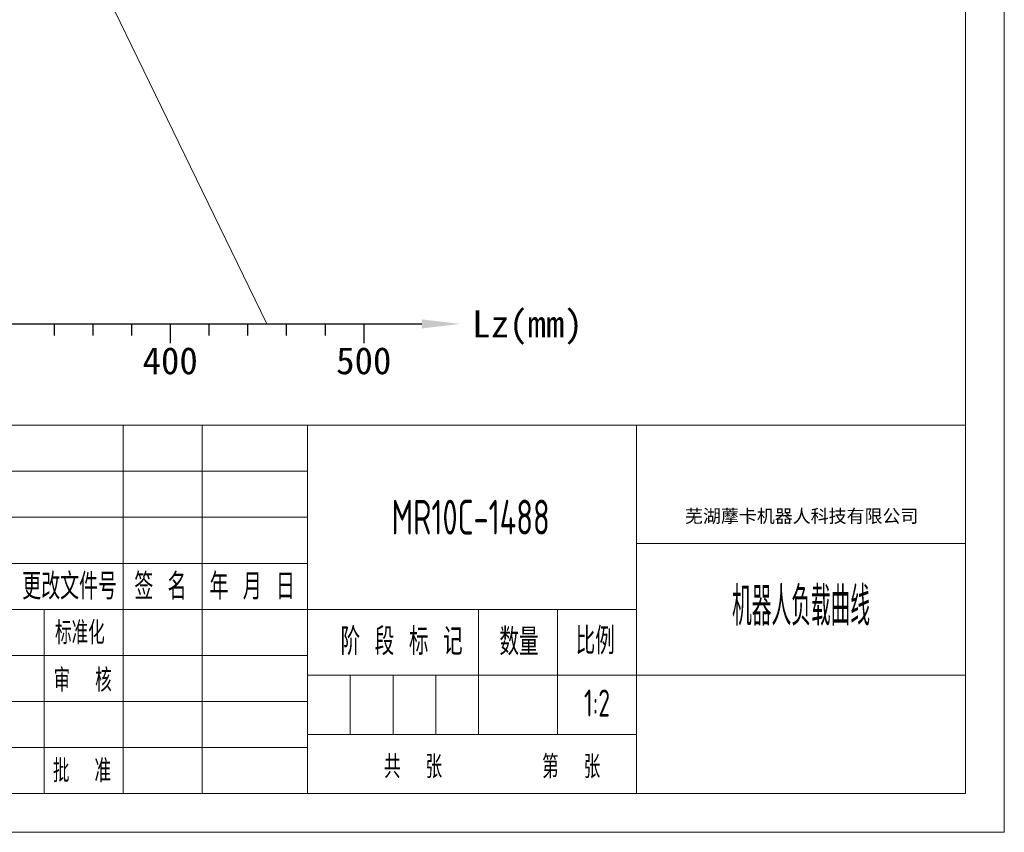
# Model space of a CAD drawing. Header units: millimetres. Extents: x -46 to 5160, y -5105 to -1541.
# Tile 91 of 104: x 4905 to 5160, y -5105 to -4895. Entities that reach past the tile are written whole.
import ezdxf
from ezdxf.enums import TextEntityAlignment as Align

# ---------------------------------------------------------------- set-up
doc = ezdxf.new("R2010")
doc.units = ezdxf.units.MM
doc.header["$LTSCALE"] = 0.3175
for name, color, linetype, lineweight in [('1轮廓实线层', 7, 'Continuous', 18), ('2细线层', 4, 'Continuous', 13), ('6文字层', 3, 'Continuous', 13), ('7标注层', 4, 'Continuous', 13), ('L2', 6, 'Continuous', 13), ('图框层', 7, 'Continuous', 18)]:
    doc.layers.add(name, color=color, linetype=linetype, lineweight=lineweight)
doc.styles.add('PC_TEXTSTYLE', font='ISOCP.SHX', dxfattribs={"width": 0.707, "bigfont": 'GBCBIG.SHX'})
doc.styles.add('仿宋体', font='txt')
doc.styles.add('标准汉字', font='gbenor.shx', dxfattribs={"bigfont": 'gbcbig.shx'})

# ---------------------------------------------------------------- blocks, each defined once
blk = doc.blocks.new('ZwmFrameMain_2_A4^_^无分区图框^_^landscape')
at = {"layer": '1轮廓实线层'}
for p in [(267, 200), (0, 0)]:
    blk.add_line(p, (267, 0), dxfattribs=at)
at = {"layer": '2细线层'}
for p in [(272, 205), (-25, -5)]:
    blk.add_line(p, (272, -5), dxfattribs=at)
blk = doc.blocks.new('ZwmFrameMain_2_横向标题栏')
at = {"layer": '1轮廓实线层'}
blk.add_line((-153, 47.6), (0, 47.6), dxfattribs=at)
at = {"layer": '2细线层', "color": 6, "linetype": 'Continuous'}
for p, q in [((-108.8, 0), (-108.8, 47.6)), ((-108.8, 23.8), (-108.8, 47.6)), ((-98.6, 0), (-98.6, 47.6)), ((-85, 0), (-85, 47.6)), ((-42.5, 0), (-42.5, 47.6)), ((-153, 41.65), (-85, 41.65)), ((-153, 35.7), (-85, 35.7)), ((-42.5, 32.3), (0, 32.3)), ((-153, 29.75), (-85, 29.75)), ((-153, 23.8), (-42.5, 23.8)), ((-62.9, 7.65), (-62.9, 23.8)), ((-52.7, 7.65), (-52.7, 23.8)), ((-153, 17.85), (-85, 17.85)), ((-85, 15.3), (0, 15.3)), ((-79.47, 7.65), (-79.47, 15.3)), ((-73.95, 7.65), (-73.95, 15.3)), ((-68.42, 7.65), (-68.42, 15.3)), ((-153, 11.9), (-85, 11.9)), ((-85, 7.65), (-42.5, 7.65)), ((-153, 5.95), (-85, 5.95))]:
    blk.add_line(p, q, dxfattribs=at)
at = {"layer": 'L2', "linetype": 'Continuous'}
blk.add_line((-119, 0), (-119, 23.8), dxfattribs=at)
at = {"layer": '6文字层', "color": 4, "linetype": 'Continuous', "insert": (-21.17, 35.77), "char_height": 1.7, "width": 46.9115, "attachment_point": 5, "style": '仿宋体'}
blk.add_mtext('芜湖藦卡机器人科技有限公司', dxfattribs=at)
at = {"layer": '6文字层', "color": 6, "style": '标准汉字'}
for s, insert, char_height, width, attachment_point in [('更改文件号', (-115.72, 26.77), 3.4, 24.905, 5), ('签 名', (-103.99, 26.77), 3.4, 12.6286, 5), ('年 月 日', (-92.13, 26.77), 3.4, 20.3696, 5), ('标准化', (-114.39, 20.78), 2.975, 13.1644, 5), ('阶 段 标 记', (-80.73, 17.89), 3.5, 25.8612, 7), ('数量', (-60.2, 17.85), 3.5, 8.5159, 7), ('比例', (-50.35, 17.98), 3.5, 7.9953, 7), ('审  核', (-114.03, 14.65), 2.975, 13.9931, 5), ('批  准', (-114.13, 2.95), 2.975, 14.1047, 5), ('共  张        第  张', (-75.11, 1.97), 2.975, 51.7172, 7)]:
    blk.add_mtext(s, dxfattribs=dict(at, insert=insert, char_height=char_height, width=width, attachment_point=attachment_point))
at = {"layer": '6文字层', "color": 4, "style": 'PC_TEXTSTYLE', "flags": 8}
for tag, height, width, p, p2 in [('产品名称或材料标记', 4.5, 0.911854, (-77.25, 33.47), (-50.6, 33.47)), ('图样名称', 5, 2.846512, (-41.5, 21.71), (-1, 21.71)), ('图样代号', 5, 2.86875, (-41.5, 5.64), (-1, 5.64))]:
    blk.add_attdef(tag, text='', height=height, dxfattribs=dict(at, width=width)).set_placement(p, p2, align=Align.FIT)
at = {"layer": '6文字层', "color": 6, "style": 'PC_TEXTSTYLE', "width": 9.241641, "flags": 8}
blk.add_attdef('设计', text='', height=2.12, rotation=359.5768, dxfattribs=at).set_placement((-141.75, 19.99), (-133.89, 19.93), align=Align.FIT)
at = {"layer": '6文字层', "color": 6, "style": 'PC_TEXTSTYLE', "flags": 8}
for tag, height, width, p, p2 in [('审核', 2.12, 2.542374, (-141.61, 14.16), (-134.04, 14.16)), ('重量', 3.5, 1.685865, (-61.9, 10.1), (-53.7, 10.1)), ('比例', 3.5, 1.699352, (-51.7, 9.95), (-43.5, 9.95))]:
    blk.add_attdef(tag, text='', height=height, dxfattribs=dict(at, width=width)).set_placement(p, p2, align=Align.FIT)
blk = doc.blocks.new('标尺')
for p, q in [((42313.54, -36077.68), (42581.54, -36077.68)), ((42486.54, -36077.68), (42486.54, -36080.68)), ((42496.54, -36077.68), (42496.54, -36080.68)), ((42506.54, -36077.68), (42506.54, -36080.68)), ((42516.54, -36077.68), (42516.54, -36082.68)), ((42526.54, -36077.68), (42526.54, -36080.68)), ((42536.54, -36077.68), (42536.54, -36080.68)), ((42546.54, -36077.68), (42546.54, -36080.68)), ((42556.54, -36077.68), (42556.54, -36080.68)), ((42566.54, -36077.68), (42566.54, -36082.68))]:
    blk.add_line(p, q)
at = {"layer": '7标注层'}
blk.add_solid([(42581.54, -36078.85), (42581.54, -36076.52), (42591.54, -36077.68)], dxfattribs=at)
at = {"layer": '6文字层'}
blk.add_text('Lz(mm)', height=7, dxfattribs=at).set_placement((42594.54, -36077.68), align=Align.MIDDLE_LEFT)
for s, p in [('400', (42516.54, -36083.68)), ('500', (42566.54, -36083.68))]:
    blk.add_text(s, height=7, dxfattribs=at).set_placement(p, align=Align.TOP_CENTER)

msp = doc.modelspace()

# ---------------------------------------------------------------- linework, layer by layer
at = {"layer": '1轮廓实线层', "lineweight": 20}
msp.add_line((4969.05533, -4973.76394), (4884.05533, -4798.76394), dxfattribs=at)

# ---------------------------------------------------------------- block references
msp.add_blockref('标尺', (-37572.48628, 31103.91836))
at = {"layer": '图框层', "xscale": 2, "yscale": 2, "zscale": 2}
msp.add_blockref('ZwmFrameMain_2_A4^_^无分区图框^_^landscape', (4615.51172, -5095.14078), dxfattribs=at)
at = {"layer": '图框层'}
ref = msp.add_blockref('ZwmFrameMain_2_横向标题栏', (5149.51172, -5095.14078), dxfattribs=dict(at, xscale=2, yscale=2, zscale=2))
ref.add_attrib('产品名称或材料标记', 'MR10C-1488', dxfattribs={"layer": '6文字层', "color": 4, "height": 9, "style": 'PC_TEXTSTYLE', "width": 0.707}).set_placement((5021.66054, -5028.1987), align=Align.CENTER)
ref.add_attrib('图样名称', '机器人负载曲线', dxfattribs={"layer": '6文字层', "color": 4, "height": 10, "style": 'PC_TEXTSTYLE', "width": 0.707}).set_placement((5107.01172, -5051.71739), align=Align.CENTER)
ref.add_attrib('比例', '1:2', dxfattribs={"layer": '6文字层', "color": 6, "height": 7, "style": 'PC_TEXTSTYLE', "width": 0.707}).set_placement((5054.31172, -5075.23824), align=Align.CENTER)

doc.saveas('drawing.dxf')
